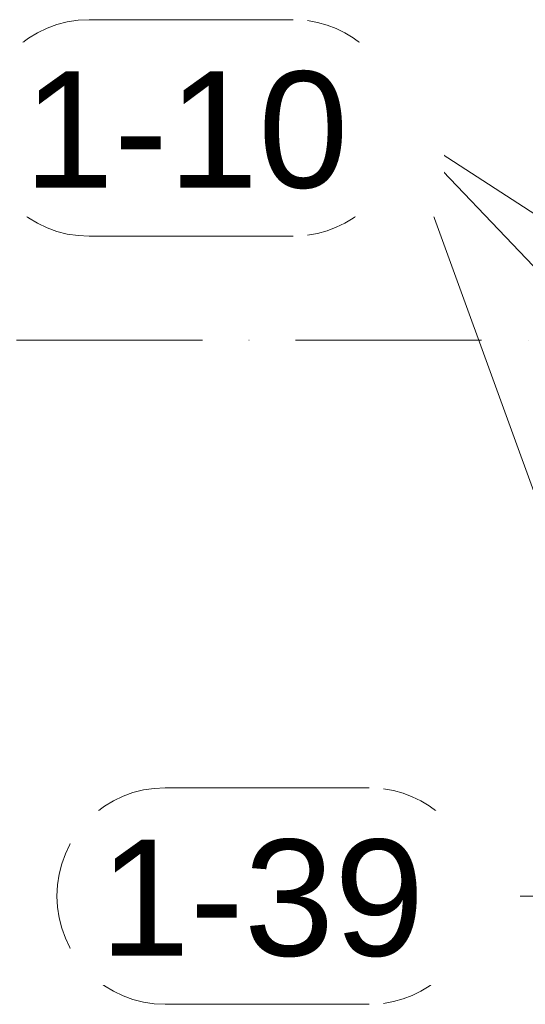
# Model space of a CAD drawing. Header units: millimetres. Extents: x -25607 to 9385, y 1894 to 10168.
# Tile 106 of 181: x -2660 to -2388, y 8738 to 9267. Entities that reach past the tile are written whole.
import ezdxf

# ---------------------------------------------------------------- set-up
doc = ezdxf.new("R2010")
doc.units = ezdxf.units.MM
doc.linetypes.add('Čerchovaná', pattern=[150, 100, -25, 0, -25])
doc.layers.add('A-FLOR-LEVL', color=51, linetype='Continuous', lineweight=5)
doc.layers.add('S-RBAR-IDEN', color=171, linetype='Continuous', lineweight=5)
doc.styles.add('Arial_1', font='arial.ttf', dxfattribs={"height": 62.5})

# ---------------------------------------------------------------- blocks, each defined once
blk = doc.blocks.new('Popisek výztuže - _Typ_ množství_LEVÝ-573731-V5')
at = {"layer": 'S-RBAR-IDEN'}
for p, q in [((-16348.87, 6003.76), (-16458.56, 6003.76)), ((-16458.56, 5887.33), (-16348.87, 5887.33))]:
    blk.add_line(p, q, dxfattribs=at)
for centre, start, end in [((-16458.56, 5945.54), 90, 270), ((-16348.87, 5945.54), 277.6434, 82.3566)]:
    blk.add_arc(centre, 58.22, start, end, dxfattribs=at)

msp = doc.modelspace()

# ---------------------------------------------------------------- linework, layer by layer
at = {"layer": 'A-FLOR-LEVL', "linetype": 'Čerchovaná'}
msp.add_line((-3262.19, 9095), (9255.9, 9095), dxfattribs=at)
at = {"layer": 'S-RBAR-IDEN'}
for p, q in [((-1931.04, 8870.3), (-2454.82, 9209.09)), ((-2131.34, 8870.3), (-2454.82, 9209.09)), ((-2331.64, 8870.3), (-2454.82, 9209.09)), ((-2350.56, 8796.03), (-2413.95, 8796.03))]:
    msp.add_line(p, q, dxfattribs=at)

# ---------------------------------------------------------------- block references
for p in [(13835.83, 3263.55), (13876.7, 2850.49)]:
    msp.add_blockref('Popisek výztuže - _Typ_ množství_LEVÝ-573731-V5', p, dxfattribs=at)

# ---------------------------------------------------------------- next in the draw order: texts
at = {"layer": 'S-RBAR-IDEN', "char_height": 62.5, "width": 210.443, "attachment_point": 1, "style": 'Arial_1', "bg_fill": 3, "box_fill_scale": 1.25, "bg_fill_color": 256, "bg_fill_true_color": 13158600, "bg_fill_transparency": 0}
for s, insert in [('1-10', (-2658.02, 9239.46)), ('1-39', (-2617.15, 8826.4))]:
    msp.add_mtext(s, dxfattribs=dict(at, insert=insert))

doc.saveas('drawing.dxf')
